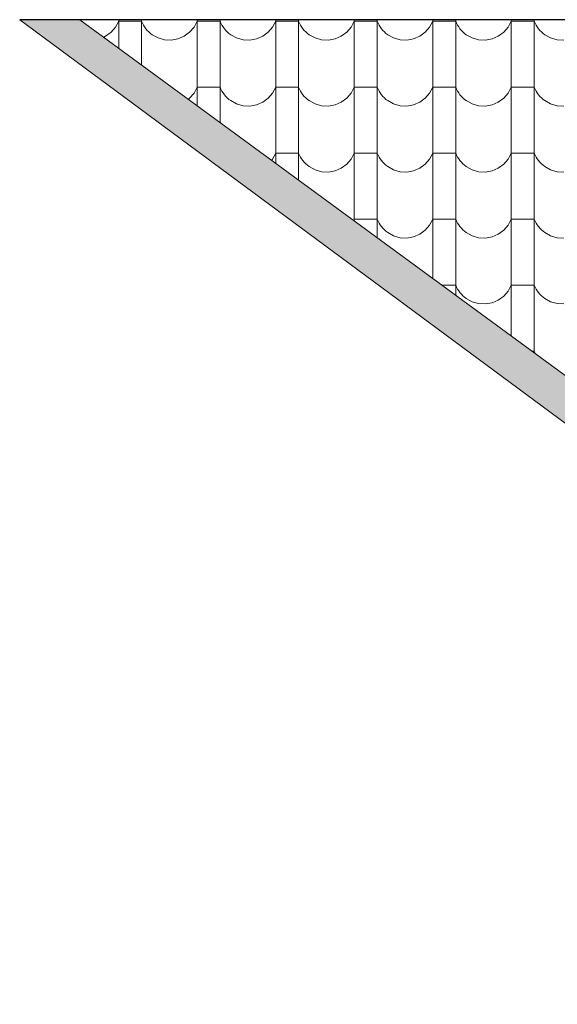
# Model space of a CAD drawing. Header units: millimetres. Extents: x -61343 to 9939, y -6894 to 7453.
# Tile 230 of 255: x 3351 to 3577, y -5498 to -5084. Entities that reach past the tile are written whole.
import ezdxf

# ---------------------------------------------------------------- set-up
doc = ezdxf.new("R2010")
doc.units = ezdxf.units.MM
doc.header["$MEASUREMENT"] = 0
doc.layers.add('810-G Ogólne', color=7, linetype='Continuous')
doc.layers.add('990-D Import IFC', color=7, linetype='Continuous')

# ---------------------------------------------------------------- blocks, each defined once
blk = doc.blocks.new('*X1836', base_point=(515069.4, 47309.9))
at = {"layer": '990-D Import IFC', "color": 251, "linetype": 'Continuous', "lineweight": 13, "true_color": 0x6a6a6a}
for p, q in [((663819.4, -38714.7), (663838.1, -38693.2)), ((663838.1, -38693.2), (663851.4, -38668.2)), ((663851.4, -38661.7), (663851.4, -38780.9)), ((663899.4, -38668.2), (663851.4, -38668.2)), ((663947.5, -38668.2), (663899.4, -38668.2)), ((663947.5, -38661.7), (663947.5, -38837.1)), ((663947.5, -38668.2), (663951.1, -38676.5)), ((663951.1, -38676.5), (663955.4, -38684.6)), ((663955.4, -38684.6), (663960.2, -38692.3)), ((663960.2, -38692.3), (663965.5, -38699.7)), ((664149.4, -38714.7), (664168.1, -38693.2)), ((664168.1, -38693.2), (664181.4, -38668.2)), ((664181.4, -38661.7), (664181.4, -38837.1)), ((664229.4, -38668.2), (664181.4, -38668.2)), ((664277.5, -38668.2), (664229.4, -38668.2)), ((664277.5, -38661.7), (664277.5, -38837.1)), ((664277.5, -38668.2), (664281.1, -38676.5)), ((664281.1, -38676.5), (664285.4, -38684.6)), ((664285.4, -38684.6), (664290.2, -38692.3)), ((664290.2, -38692.3), (664295.5, -38699.7)), ((664479.4, -38714.7), (664498.1, -38693.2)), ((664498.1, -38693.2), (664511.4, -38668.2)), ((664511.4, -38661.7), (664511.4, -38837.1)), ((664559.4, -38668.2), (664511.4, -38668.2)), ((664607.5, -38668.2), (664559.4, -38668.2)), ((664607.5, -38661.7), (664607.5, -38837.1)), ((664607.5, -38668.2), (664611.1, -38676.5)), ((664611.1, -38676.5), (664615.4, -38684.6)), ((664615.4, -38684.6), (664620.2, -38692.3)), ((664620.2, -38692.3), (664625.5, -38699.7)), ((664809.4, -38714.7), (664828.1, -38693.2)), ((664828.1, -38693.2), (664841.4, -38668.2)), ((664841.4, -38661.7), (664841.4, -38837.1)), ((664889.4, -38668.2), (664841.4, -38668.2)), ((664937.5, -38668.2), (664889.4, -38668.2)), ((664937.5, -38661.7), (664937.5, -38837.1)), ((664937.5, -38668.2), (664941.1, -38676.5)), ((664941.1, -38676.5), (664945.4, -38684.6)), ((664945.4, -38684.6), (664950.2, -38692.3)), ((664950.2, -38692.3), (664955.5, -38699.7)), ((665139.4, -38714.7), (665158.1, -38693.2)), ((665158.1, -38693.2), (665171.4, -38668.2)), ((665171.4, -38661.7), (665171.4, -38837.1)), ((665219.4, -38668.2), (665171.4, -38668.2)), ((665267.5, -38668.2), (665219.4, -38668.2)), ((665267.5, -38661.7), (665267.5, -38837.1)), ((665267.5, -38668.2), (665271.1, -38676.5)), ((665271.1, -38676.5), (665275.4, -38684.6)), ((665275.4, -38684.6), (665280.2, -38692.3)), ((665280.2, -38692.3), (665285.5, -38699.7)), ((665469.4, -38714.7), (665488.1, -38693.2)), ((665488.1, -38693.2), (665501.4, -38668.2)), ((665501.4, -38661.7), (665501.4, -38837.1)), ((665549.4, -38668.2), (665501.4, -38668.2)), ((665597.5, -38668.2), (665549.4, -38668.2)), ((665597.5, -38661.7), (665597.5, -38837.1)), ((665597.5, -38668.2), (665601.1, -38676.5)), ((665601.1, -38676.5), (665605.4, -38684.6)), ((665605.4, -38684.6), (665610.2, -38692.3)), ((665610.2, -38692.3), (665615.5, -38699.7)), ((663788.4, -38734.8), (663796.5, -38731.4)), ((663796.5, -38731.4), (663819.4, -38714.7)), ((663965.5, -38699.7), (663971.4, -38706.6)), ((663971.4, -38706.6), (663977.8, -38713.1)), ((663977.8, -38713.1), (663984.6, -38719.2)), ((663984.6, -38719.2), (663991.9, -38724.7)), ((663991.9, -38724.7), (664016.7, -38738.4)), ((664016.7, -38738.4), (664044.1, -38746.1)), ((664100.4, -38742.5), (664126.5, -38731.4)), ((664126.5, -38731.4), (664149.4, -38714.7)), ((664295.5, -38699.7), (664301.4, -38706.6)), ((664301.4, -38706.6), (664307.8, -38713.1)), ((664307.8, -38713.1), (664314.6, -38719.2)), ((664314.6, -38719.2), (664321.9, -38724.7)), ((664321.9, -38724.7), (664346.7, -38738.4)), ((664346.7, -38738.4), (664374.1, -38746.1)), ((664430.4, -38742.5), (664456.5, -38731.4)), ((664456.5, -38731.4), (664479.4, -38714.7)), ((664625.5, -38699.7), (664631.4, -38706.6)), ((664631.4, -38706.6), (664637.8, -38713.1)), ((664637.8, -38713.1), (664644.6, -38719.2)), ((664644.6, -38719.2), (664651.9, -38724.7)), ((664651.9, -38724.7), (664676.7, -38738.4)), ((664676.7, -38738.4), (664704.1, -38746.1)), ((664760.4, -38742.5), (664786.5, -38731.4)), ((664786.5, -38731.4), (664809.4, -38714.7)), ((664955.5, -38699.7), (664961.4, -38706.6)), ((664961.4, -38706.6), (664967.8, -38713.1)), ((664967.8, -38713.1), (664974.6, -38719.2)), ((664974.6, -38719.2), (664981.9, -38724.7)), ((664981.9, -38724.7), (665006.7, -38738.4)), ((665006.7, -38738.4), (665034.1, -38746.1)), ((665090.4, -38742.5), (665116.5, -38731.4)), ((665116.5, -38731.4), (665139.4, -38714.7)), ((665285.5, -38699.7), (665291.4, -38706.6)), ((665291.4, -38706.6), (665297.8, -38713.1)), ((665297.8, -38713.1), (665304.6, -38719.2)), ((665304.6, -38719.2), (665311.9, -38724.7)), ((665311.9, -38724.7), (665336.7, -38738.4)), ((665336.7, -38738.4), (665364.1, -38746.1)), ((665420.4, -38742.5), (665446.5, -38731.4)), ((665446.5, -38731.4), (665469.4, -38714.7)), ((665615.5, -38699.7), (665621.4, -38706.6)), ((665621.4, -38706.6), (665627.8, -38713.1)), ((665627.8, -38713.1), (665634.6, -38719.2)), ((665634.6, -38719.2), (665641.9, -38724.7)), ((665641.9, -38724.7), (665666.7, -38738.4)), ((665666.7, -38738.4), (665694.1, -38746.1)), ((664044.1, -38746.1), (664072.4, -38747.5)), ((664072.4, -38747.5), (664100.4, -38742.5)), ((664374.1, -38746.1), (664402.4, -38747.5)), ((664402.4, -38747.5), (664430.4, -38742.5)), ((664704.1, -38746.1), (664732.4, -38747.5)), ((664732.4, -38747.5), (664760.4, -38742.5)), ((665034.1, -38746.1), (665062.4, -38747.5)), ((665062.4, -38747.5), (665090.4, -38742.5)), ((665364.1, -38746.1), (665392.4, -38747.5)), ((665392.4, -38747.5), (665420.4, -38742.5)), ((665694.1, -38746.1), (665722.4, -38747.5)), ((663947.5, -38837.1), (663947.5, -38851.3)), ((664181.4, -38837.1), (664181.4, -39022.6)), ((664277.5, -38837.1), (664277.5, -39092.9)), ((664511.4, -38837.1), (664511.4, -39114.1)), ((664607.5, -38837.1), (664607.5, -39114.1)), ((664841.4, -38837.1), (664841.4, -39114.1)), ((664937.5, -38837.1), (664937.5, -39114.1)), ((665171.4, -38837.1), (665171.4, -39114.1)), ((665267.5, -38837.1), (665267.5, -39114.1)), ((665501.4, -38837.1), (665501.4, -39114.1)), ((665597.5, -38837.1), (665597.5, -39114.1)), ((664168.1, -38970.2), (664181.4, -38945.2)), ((664229.4, -38945.2), (664181.4, -38945.2)), ((664277.5, -38945.2), (664229.4, -38945.2)), ((664277.5, -38945.2), (664281.1, -38953.5)), ((664498.1, -38970.2), (664511.4, -38945.2)), ((664559.4, -38945.2), (664511.4, -38945.2)), ((664607.5, -38945.2), (664559.4, -38945.2)), ((664607.5, -38945.2), (664611.1, -38953.5)), ((664828.1, -38970.2), (664841.4, -38945.2)), ((664889.4, -38945.2), (664841.4, -38945.2)), ((664937.5, -38945.2), (664889.4, -38945.2)), ((664937.5, -38945.2), (664941.1, -38953.5)), ((665158.1, -38970.2), (665171.4, -38945.2)), ((665219.4, -38945.2), (665171.4, -38945.2)), ((665267.5, -38945.2), (665219.4, -38945.2)), ((665267.5, -38945.2), (665271.1, -38953.5)), ((665488.1, -38970.2), (665501.4, -38945.2)), ((665549.4, -38945.2), (665501.4, -38945.2)), ((665597.5, -38945.2), (665549.4, -38945.2)), ((665597.5, -38945.2), (665601.1, -38953.5)), ((664149.4, -38991.7), (664168.1, -38970.2)), ((664281.1, -38953.5), (664285.4, -38961.6)), ((664285.4, -38961.6), (664290.2, -38969.3)), ((664290.2, -38969.3), (664295.5, -38976.7)), ((664295.5, -38976.7), (664301.4, -38983.6)), ((664301.4, -38983.6), (664307.8, -38990.1)), ((664479.4, -38991.7), (664498.1, -38970.2)), ((664611.1, -38953.5), (664615.4, -38961.6)), ((664615.4, -38961.6), (664620.2, -38969.3)), ((664620.2, -38969.3), (664625.5, -38976.7)), ((664625.5, -38976.7), (664631.4, -38983.6)), ((664631.4, -38983.6), (664637.8, -38990.1)), ((664809.4, -38991.7), (664828.1, -38970.2)), ((664941.1, -38953.5), (664945.4, -38961.6)), ((664945.4, -38961.6), (664950.2, -38969.3)), ((664950.2, -38969.3), (664955.5, -38976.7)), ((664955.5, -38976.7), (664961.4, -38983.6)), ((664961.4, -38983.6), (664967.8, -38990.1)), ((665139.4, -38991.7), (665158.1, -38970.2)), ((665271.1, -38953.5), (665275.4, -38961.6)), ((665275.4, -38961.6), (665280.2, -38969.3)), ((665280.2, -38969.3), (665285.5, -38976.7)), ((665285.5, -38976.7), (665291.4, -38983.6)), ((665291.4, -38983.6), (665297.8, -38990.1)), ((665469.4, -38991.7), (665488.1, -38970.2)), ((665601.1, -38953.5), (665605.4, -38961.6)), ((665605.4, -38961.6), (665610.2, -38969.3)), ((665610.2, -38969.3), (665615.5, -38976.7)), ((665615.5, -38976.7), (665621.4, -38983.6)), ((665621.4, -38983.6), (665627.8, -38990.1)), ((664144.3, -38995.4), (664149.4, -38991.7)), ((664307.8, -38990.1), (664314.6, -38996.2)), ((664314.6, -38996.2), (664321.9, -39001.7)), ((664321.9, -39001.7), (664346.7, -39015.4)), ((664346.7, -39015.4), (664374.1, -39023.1)), ((664374.1, -39023.1), (664402.4, -39024.5)), ((664402.4, -39024.5), (664430.4, -39019.5)), ((664430.4, -39019.5), (664456.5, -39008.4)), ((664456.5, -39008.4), (664479.4, -38991.7)), ((664637.8, -38990.1), (664644.6, -38996.2)), ((664644.6, -38996.2), (664651.9, -39001.7)), ((664651.9, -39001.7), (664676.7, -39015.4)), ((664676.7, -39015.4), (664704.1, -39023.1)), ((664704.1, -39023.1), (664732.4, -39024.5)), ((664732.4, -39024.5), (664760.4, -39019.5)), ((664760.4, -39019.5), (664786.5, -39008.4)), ((664786.5, -39008.4), (664809.4, -38991.7)), ((664967.8, -38990.1), (664974.6, -38996.2)), ((664974.6, -38996.2), (664981.9, -39001.7)), ((664981.9, -39001.7), (665006.7, -39015.4)), ((665006.7, -39015.4), (665034.1, -39023.1)), ((665034.1, -39023.1), (665062.4, -39024.5)), ((665062.4, -39024.5), (665090.4, -39019.5)), ((665090.4, -39019.5), (665116.5, -39008.4)), ((665116.5, -39008.4), (665139.4, -38991.7)), ((665297.8, -38990.1), (665304.6, -38996.2)), ((665304.6, -38996.2), (665311.9, -39001.7)), ((665311.9, -39001.7), (665336.7, -39015.4)), ((665336.7, -39015.4), (665364.1, -39023.1)), ((665364.1, -39023.1), (665392.4, -39024.5)), ((665392.4, -39024.5), (665420.4, -39019.5)), ((665420.4, -39019.5), (665446.5, -39008.4)), ((665446.5, -39008.4), (665469.4, -38991.7)), ((665627.8, -38990.1), (665634.6, -38996.2)), ((665634.6, -38996.2), (665641.9, -39001.7)), ((665641.9, -39001.7), (665666.7, -39015.4)), ((665666.7, -39015.4), (665694.1, -39023.1)), ((665694.1, -39023.1), (665722.4, -39024.5)), ((664511.4, -39114.1), (664511.4, -39264.2)), ((664607.5, -39114.1), (664607.5, -39334.6)), ((664841.4, -39114.1), (664841.4, -39391.1)), ((664937.5, -39114.1), (664937.5, -39391.1)), ((665171.4, -39114.1), (665171.4, -39391.1)), ((665267.5, -39114.1), (665267.5, -39391.1)), ((665501.4, -39114.1), (665501.4, -39391.1)), ((665597.5, -39114.1), (665597.5, -39391.1)), ((664498.1, -39247.2), (664511.4, -39222.2)), ((664559.4, -39222.2), (664511.4, -39222.2)), ((664607.5, -39222.2), (664559.4, -39222.2)), ((664607.5, -39222.2), (664611.1, -39230.5)), ((664611.1, -39230.5), (664615.4, -39238.6)), ((664828.1, -39247.2), (664841.4, -39222.2)), ((664889.4, -39222.2), (664841.4, -39222.2)), ((664937.5, -39222.2), (664889.4, -39222.2)), ((664937.5, -39222.2), (664941.1, -39230.5)), ((664941.1, -39230.5), (664945.4, -39238.6)), ((665158.1, -39247.2), (665171.4, -39222.2)), ((665219.4, -39222.2), (665171.4, -39222.2)), ((665267.5, -39222.2), (665219.4, -39222.2)), ((665267.5, -39222.2), (665271.1, -39230.5)), ((665271.1, -39230.5), (665275.4, -39238.6)), ((665488.1, -39247.2), (665501.4, -39222.2)), ((665549.4, -39222.2), (665501.4, -39222.2)), ((665597.5, -39222.2), (665549.4, -39222.2)), ((665597.5, -39222.2), (665601.1, -39230.5)), ((665601.1, -39230.5), (665605.4, -39238.6)), ((664494.2, -39251.6), (664498.1, -39247.2)), ((664615.4, -39238.6), (664620.2, -39246.3)), ((664620.2, -39246.3), (664625.5, -39253.7)), ((664625.5, -39253.7), (664631.4, -39260.6)), ((664631.4, -39260.6), (664637.8, -39267.1)), ((664637.8, -39267.1), (664644.6, -39273.2)), ((664644.6, -39273.2), (664651.9, -39278.7)), ((664786.5, -39285.4), (664809.4, -39268.7)), ((664809.4, -39268.7), (664828.1, -39247.2)), ((664945.4, -39238.6), (664950.2, -39246.3)), ((664950.2, -39246.3), (664955.5, -39253.7)), ((664955.5, -39253.7), (664961.4, -39260.6)), ((664961.4, -39260.6), (664967.8, -39267.1)), ((664967.8, -39267.1), (664974.6, -39273.2)), ((664974.6, -39273.2), (664981.9, -39278.7)), ((665116.5, -39285.4), (665139.4, -39268.7)), ((665139.4, -39268.7), (665158.1, -39247.2)), ((665275.4, -39238.6), (665280.2, -39246.3)), ((665280.2, -39246.3), (665285.5, -39253.7)), ((665285.5, -39253.7), (665291.4, -39260.6)), ((665291.4, -39260.6), (665297.8, -39267.1)), ((665297.8, -39267.1), (665304.6, -39273.2)), ((665304.6, -39273.2), (665311.9, -39278.7)), ((665446.5, -39285.4), (665469.4, -39268.7)), ((665469.4, -39268.7), (665488.1, -39247.2)), ((665605.4, -39238.6), (665610.2, -39246.3)), ((665610.2, -39246.3), (665615.5, -39253.7)), ((665615.5, -39253.7), (665621.4, -39260.6)), ((665621.4, -39260.6), (665627.8, -39267.1)), ((665627.8, -39267.1), (665634.6, -39273.2)), ((665634.6, -39273.2), (665641.9, -39278.7)), ((664651.9, -39278.7), (664676.7, -39292.4)), ((664676.7, -39292.4), (664704.1, -39300.1)), ((664704.1, -39300.1), (664732.4, -39301.5)), ((664732.4, -39301.5), (664760.4, -39296.5)), ((664760.4, -39296.5), (664786.5, -39285.4)), ((664981.9, -39278.7), (665006.7, -39292.4)), ((665006.7, -39292.4), (665034.1, -39300.1)), ((665034.1, -39300.1), (665062.4, -39301.5)), ((665062.4, -39301.5), (665090.4, -39296.5)), ((665090.4, -39296.5), (665116.5, -39285.4)), ((665311.9, -39278.7), (665336.7, -39292.4)), ((665336.7, -39292.4), (665364.1, -39300.1)), ((665364.1, -39300.1), (665392.4, -39301.5)), ((665392.4, -39301.5), (665420.4, -39296.5)), ((665420.4, -39296.5), (665446.5, -39285.4)), ((665641.9, -39278.7), (665666.7, -39292.4)), ((665666.7, -39292.4), (665694.1, -39300.1)), ((665694.1, -39300.1), (665722.4, -39301.5)), ((664841.4, -39391.1), (664841.4, -39505.8)), ((664937.5, -39391.1), (664937.5, -39576.2)), ((665171.4, -39391.1), (665171.4, -39668.1)), ((665267.5, -39391.1), (665267.5, -39668.1)), ((665501.4, -39391.1), (665501.4, -39668.1)), ((665597.5, -39391.1), (665597.5, -39668.1)), ((664838.8, -39504), (664841.4, -39499.2)), ((664889.4, -39499.2), (664841.4, -39499.2)), ((664937.5, -39499.2), (664889.4, -39499.2)), ((664937.5, -39499.2), (664941.1, -39507.5)), ((664941.1, -39507.5), (664945.4, -39515.6)), ((664945.4, -39515.6), (664950.2, -39523.3)), ((664950.2, -39523.3), (664955.5, -39530.7)), ((665139.4, -39545.7), (665158.1, -39524.2)), ((665158.1, -39524.2), (665171.4, -39499.2)), ((665219.4, -39499.2), (665171.4, -39499.2)), ((665267.5, -39499.2), (665219.4, -39499.2)), ((665267.5, -39499.2), (665271.1, -39507.5)), ((665271.1, -39507.5), (665275.4, -39515.6)), ((665275.4, -39515.6), (665280.2, -39523.3)), ((665280.2, -39523.3), (665285.5, -39530.7)), ((665469.4, -39545.7), (665488.1, -39524.2)), ((665488.1, -39524.2), (665501.4, -39499.2)), ((665549.4, -39499.2), (665501.4, -39499.2)), ((665597.5, -39499.2), (665549.4, -39499.2)), ((665597.5, -39499.2), (665601.1, -39507.5)), ((665601.1, -39507.5), (665605.4, -39515.6)), ((665605.4, -39515.6), (665610.2, -39523.3)), ((665610.2, -39523.3), (665615.5, -39530.7)), ((664955.5, -39530.7), (664961.4, -39537.6)), ((664961.4, -39537.6), (664967.8, -39544.1)), ((664967.8, -39544.1), (664974.6, -39550.2)), ((664974.6, -39550.2), (664981.9, -39555.7)), ((664981.9, -39555.7), (665006.7, -39569.4)), ((665090.4, -39573.5), (665116.5, -39562.4)), ((665116.5, -39562.4), (665139.4, -39545.7)), ((665285.5, -39530.7), (665291.4, -39537.6)), ((665291.4, -39537.6), (665297.8, -39544.1)), ((665297.8, -39544.1), (665304.6, -39550.2)), ((665304.6, -39550.2), (665311.9, -39555.7)), ((665311.9, -39555.7), (665336.7, -39569.4)), ((665420.4, -39573.5), (665446.5, -39562.4)), ((665446.5, -39562.4), (665469.4, -39545.7)), ((665615.5, -39530.7), (665621.4, -39537.6)), ((665621.4, -39537.6), (665627.8, -39544.1)), ((665627.8, -39544.1), (665634.6, -39550.2)), ((665634.6, -39550.2), (665641.9, -39555.7)), ((665641.9, -39555.7), (665666.7, -39569.4)), ((665006.7, -39569.4), (665034.1, -39577.1)), ((665034.1, -39577.1), (665062.4, -39578.5)), ((665062.4, -39578.5), (665090.4, -39573.5)), ((665336.7, -39569.4), (665364.1, -39577.1)), ((665364.1, -39577.1), (665392.4, -39578.5)), ((665392.4, -39578.5), (665420.4, -39573.5)), ((665666.7, -39569.4), (665694.1, -39577.1)), ((665694.1, -39577.1), (665722.4, -39578.5)), ((665171.4, -39668.1), (665171.4, -39747.5)), ((665267.5, -39668.1), (665267.5, -39817.8)), ((665501.4, -39668.1), (665501.4, -39945.1)), ((665597.5, -39668.1), (665597.5, -39945.1)), ((665219.4, -39776.2), (665210.6, -39776.2)), ((665267.5, -39776.2), (665219.4, -39776.2)), ((665267.5, -39776.2), (665271.1, -39784.5)), ((665271.1, -39784.5), (665275.4, -39792.6)), ((665275.4, -39792.6), (665280.2, -39800.3)), ((665280.2, -39800.3), (665285.5, -39807.7)), ((665285.5, -39807.7), (665291.4, -39814.6)), ((665291.4, -39814.6), (665297.8, -39821.1)), ((665469.4, -39822.7), (665488.1, -39801.2)), ((665488.1, -39801.2), (665501.4, -39776.2)), ((665549.4, -39776.2), (665501.4, -39776.2)), ((665597.5, -39776.2), (665549.4, -39776.2)), ((665597.5, -39776.2), (665601.1, -39784.5)), ((665601.1, -39784.5), (665605.4, -39792.6)), ((665605.4, -39792.6), (665610.2, -39800.3)), ((665610.2, -39800.3), (665615.5, -39807.7)), ((665615.5, -39807.7), (665621.4, -39814.6)), ((665621.4, -39814.6), (665627.8, -39821.1)), ((665297.8, -39821.1), (665304.6, -39827.2)), ((665304.6, -39827.2), (665311.9, -39832.7)), ((665311.9, -39832.7), (665336.7, -39846.4)), ((665336.7, -39846.4), (665364.1, -39854.1)), ((665364.1, -39854.1), (665392.4, -39855.5)), ((665392.4, -39855.5), (665420.4, -39850.5)), ((665420.4, -39850.5), (665446.5, -39839.4)), ((665446.5, -39839.4), (665469.4, -39822.7)), ((665627.8, -39821.1), (665634.6, -39827.2)), ((665634.6, -39827.2), (665641.9, -39832.7)), ((665641.9, -39832.7), (665666.7, -39846.4)), ((665666.7, -39846.4), (665694.1, -39854.1)), ((665694.1, -39854.1), (665722.4, -39855.5)), ((665501.4, -39945.1), (665501.4, -39989.1)), ((665597.5, -39945.1), (665597.5, -40059.4)), ((665597.5, -40053.2), (665588.9, -40053.2)), ((665597.5, -40053.2), (665601.1, -40061.5)), ((665601.1, -40061.5), (665601.6, -40062.5))]:
    blk.add_line(p, q, dxfattribs=at)
blk = doc.blocks.new('Wypełnienie_28_3', base_point=(515069.4, 47309.9))
at = {"layer": '990-D Import IFC', "color": 251, "linetype": 'Continuous', "lineweight": 13, "true_color": 0x6a6a6a}
blk.add_blockref('*X1836', (515069.4, 47309.9), dxfattribs=at)

msp = doc.modelspace()

# ---------------------------------------------------------------- hatches: boundary and pattern name
at = {"layer": '810-G Ogólne', "linetype": 'Continuous', "lineweight": 13}
msp.add_hatch(color=7, dxfattribs=at).paths.add_polyline_path([(3350.636, -5084.481), (3894.677, -5486.481), (3850.438, -5486.481), (3850.438, -5501.481), (3850.438, -6378.481), (3865.438, -6378.481), (3865.438, -5501.481), (3905.438, -5501.481), (3915.438, -5501.481), (3915.438, -5479.481), (3375.977, -5084.481)])

# ---------------------------------------------------------------- linework, layer by layer
at = {"layer": '810-G Ogólne', "color": 7, "linetype": 'Continuous', "lineweight": 25}
msp.add_line((3765.977, -5084.481), (3350.636, -5084.481), dxfattribs=at)
at = {"layer": '810-G Ogólne', "color": 7, "linetype": 'Continuous', "lineweight": 13}
msp.add_lwpolyline([(3350.636, -5084.481), (3894.677, -5486.481), (3850.438, -5486.481), (3850.438, -5501.481), (3850.438, -6378.481), (3865.438, -6378.481), (3865.438, -5501.481), (3905.438, -5501.481), (3915.438, -5501.481), (3915.438, -5479.481), (3375.977, -5084.481)], close=True, dxfattribs=at)

# ---------------------------------------------------------------- block references
at = {"layer": '990-D Import IFC', "color": 251, "linetype": 'Continuous', "lineweight": 13, "true_color": 0x6a6a6a, "xscale": 0.1, "yscale": 0.1, "zscale": 0.1}
msp.add_blockref('Wypełnienie_28_3', (-11485.937, 3512.683), dxfattribs=at)

doc.saveas('drawing.dxf')
